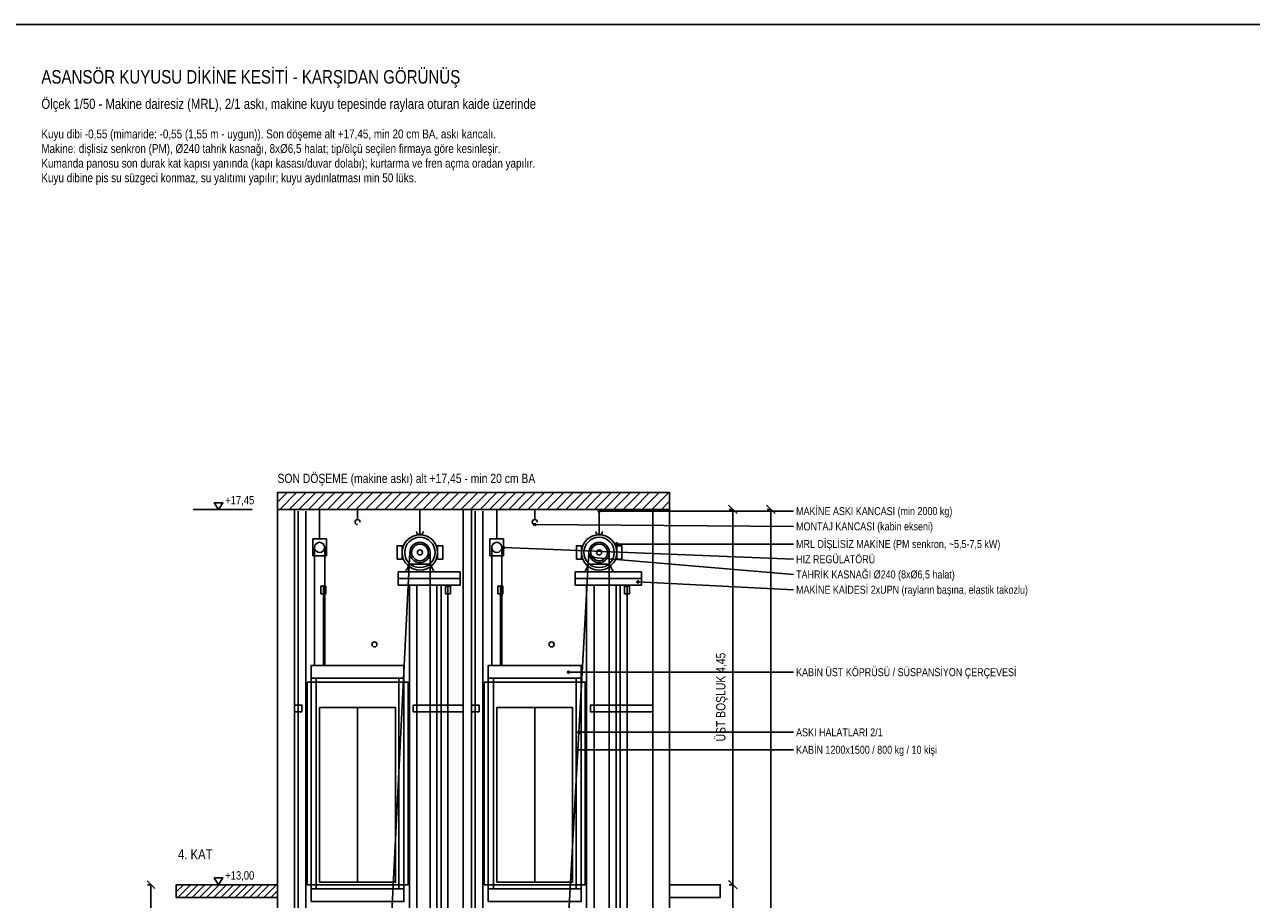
# Model space of a CAD drawing. Header units: centimetres. Extents: x 0 to 14545, y -30 to 2970.
# Tile 22 of 33: x 10925 to 12380, y 1932 to 2970. Entities that reach past the tile are written whole.
import ezdxf
from ezdxf.enums import TextEntityAlignment as Align

# ---------------------------------------------------------------- set-up
doc = ezdxf.new("R2010")
doc.units = ezdxf.units.CM
for name, color, linetype in [('ASN-BASLIK', 5, 'CONTINUOUS'), ('ASN-CERCEVE', 7, 'CONTINUOUS'), ('ASN-DUVAR', 7, 'CONTINUOUS'), ('ASN-HALAT', 6, 'CONTINUOUS'), ('ASN-KABIN', 5, 'CONTINUOUS'), ('ASN-KAPI', 3, 'CONTINUOUS'), ('ASN-KOT', 2, 'CONTINUOUS'), ('ASN-MOTOR', 6, 'CONTINUOUS'), ('ASN-OLCU', 3, 'CONTINUOUS'), ('ASN-RAY', 1, 'CONTINUOUS'), ('ASN-TARAMA', 8, 'CONTINUOUS'), ('ASN-UYARI', 1, 'CONTINUOUS'), ('ASN-YAZI', 4, 'CONTINUOUS')]:
    doc.layers.add(name, color=color, linetype=linetype)
doc.styles.get("Standard").update_dxf_attribs({"font": 'arial.ttf', "width": 0.8})

msp = doc.modelspace()

# ---------------------------------------------------------------- linework, layer by layer
at = {"layer": 'ASN-CERCEVE'}
for points in [[(0, 0), (14545, 0), (14545, 2970), (0, 2970)], [(100, 0), (14520, 0), (14520, 2970), (100, 2970)]]:
    msp.add_lwpolyline(points, close=True, dxfattribs=at)
at = {"layer": 'ASN-DUVAR'}
for p, q in [((11225, 595), (11225, 2395)), ((11245, 595), (11245, 2395)), ((11445, 595), (11445, 2395)), ((11455, 595), (11455, 2395)), ((11670, 595), (11670, 2395)), ((11690, 595), (11690, 2395))]:
    msp.add_line(p, q, dxfattribs=at)
msp.add_lwpolyline([(11225, 2395), (11690, 2395), (11690, 2415), (11225, 2415)], close=True, dxfattribs=at)
for points in [[(11225, 1935), (11105, 1935), (11105, 1950), (11225, 1950)], [(11690, 1935), (11750, 1935), (11750, 1950), (11690, 1950)]]:
    msp.add_lwpolyline(points, dxfattribs=at)
at = {"layer": 'ASN-HALAT'}
for p, q in [((11269, 2210), (11269, 2350)), ((11281, 2210), (11281, 2350)), ((11360.6, 1917.4), (11381.9, 2344)), ((11405.9, 934.6), (11405.9, 2344)), ((11479, 2210), (11479, 2350)), ((11491, 2210), (11491, 2350)), ((11570.6, 1917.4), (11594.4, 2344)), ((11618.4, 934.6), (11618.4, 2344)), ((11279.4, 2210), (11279.4, 2305)), ((11427.1, 934.6), (11427.1, 2305)), ((11489.4, 2210), (11489.4, 2305)), ((11639.6, 934.6), (11639.6, 2305))]:
    msp.add_line(p, q, dxfattribs=at)
for points in [[(11276.4, 2295), (11282.4, 2295), (11282.4, 2304), (11276.4, 2304)], [(11424.1, 2295), (11430.1, 2295), (11430.1, 2304), (11424.1, 2304)], [(11486.4, 2295), (11492.4, 2295), (11492.4, 2304), (11486.4, 2304)], [(11636.6, 2295), (11642.6, 2295), (11642.6, 2304), (11636.6, 2304)]]:
    msp.add_lwpolyline(points, close=True, dxfattribs=at)
at = {"layer": 'ASN-KABIN'}
for p, q in [((11265, 1945), (11265, 2195)), ((11271, 1945), (11271, 2195)), ((11369, 1945), (11369, 2195)), ((11375, 1945), (11375, 2195)), ((11475, 1945), (11475, 2195)), ((11481, 1945), (11481, 2195)), ((11579, 1945), (11579, 2195)), ((11585, 1945), (11585, 2195))]:
    msp.add_line(p, q, dxfattribs=at)
for points in [[(11265, 2195), (11375, 2195), (11375, 2210), (11265, 2210)], [(11475, 2195), (11585, 2195), (11585, 2210), (11475, 2210)], [(11260, 1950), (11380, 1950), (11380, 2190), (11260, 2190)], [(11470, 1950), (11590, 1950), (11590, 2190), (11470, 2190)], [(11265, 1930), (11375, 1930), (11375, 1945), (11265, 1945)], [(11475, 1930), (11585, 1930), (11585, 1945), (11475, 1945)]]:
    msp.add_lwpolyline(points, close=True, dxfattribs=at)
at = {"layer": 'ASN-KAPI'}
for p, q in [((11320, 1953), (11320, 2160)), ((11530, 1953), (11530, 2160))]:
    msp.add_line(p, q, dxfattribs=at)
for points in [[(11275, 1953), (11365, 1953), (11365, 2160), (11275, 2160)], [(11485, 1953), (11575, 1953), (11575, 2160), (11485, 2160)]]:
    msp.add_lwpolyline(points, close=True, dxfattribs=at)
at = {"layer": 'ASN-KOT'}
for p, q in [((11125, 2395), (11195, 2395)), ((11125, 1950), (11195, 1950))]:
    msp.add_line(p, q, dxfattribs=at)
for points in [[(11155, 2395), (11150, 2403), (11160, 2403)], [(11155, 1950), (11150, 1958), (11160, 1958)]]:
    msp.add_lwpolyline(points, close=True, dxfattribs=at)
at = {"layer": 'ASN-MOTOR'}
for p, q in [((11275, 2360), (11275, 2395)), ((11320, 2395), (11320, 2383)), ((11393.9, 2365), (11393.9, 2395)), ((11485, 2360), (11485, 2395)), ((11530, 2395), (11530, 2383)), ((11606.4, 2365), (11606.4, 2395)), ((11368, 2313), (11441.5, 2313)), ((11578, 2313), (11656.5, 2313))]:
    msp.add_line(p, q, dxfattribs=at)
for points in [[(11267, 2340), (11283, 2340), (11283, 2360), (11267, 2360)], [(11477, 2340), (11493, 2340), (11493, 2360), (11477, 2360)], [(11366.9, 2336), (11372.9, 2336), (11372.9, 2352), (11366.9, 2352)], [(11414.9, 2336), (11420.9, 2336), (11420.9, 2352), (11414.9, 2352)], [(11579.4, 2336), (11585.4, 2336), (11585.4, 2352), (11579.4, 2352)], [(11627.4, 2336), (11633.4, 2336), (11633.4, 2352), (11627.4, 2352)], [(11368, 2305), (11441.5, 2305), (11441.5, 2321), (11368, 2321)], [(11578, 2305), (11656.5, 2305), (11656.5, 2321), (11578, 2321)]]:
    msp.add_lwpolyline(points, close=True, dxfattribs=at)
for points in [[(11376.9, 2321), (11381.9, 2330), (11405.9, 2330), (11410.9, 2321)], [(11589.4, 2321), (11594.4, 2330), (11618.4, 2330), (11623.4, 2321)]]:
    msp.add_lwpolyline(points, dxfattribs=at)
for centre, radius in [((11393.9, 2344), 21), ((11393.9, 2344), 18), ((11606.4, 2344), 21), ((11606.4, 2344), 18), ((11275, 2350), 6), ((11393.9, 2344), 12), ((11393.9, 2344), 9.84), ((11393.9, 2344), 3), ((11485, 2350), 6), ((11606.4, 2344), 12), ((11606.4, 2344), 9.84), ((11606.4, 2344), 3), ((11340, 2235), 3), ((11550, 2235), 3)]:
    msp.add_circle(centre, radius, dxfattribs=at)
for centre, radius, start, end in [((11320, 2380), 3, 0, 270), ((11530, 2380), 3, 0, 270), ((11393.9, 2369), 4, 180, 360), ((11606.4, 2369), 4, 180, 360)]:
    msp.add_arc(centre, radius, start, end, dxfattribs=at)
at = {"layer": 'ASN-OLCU'}
for p, q in [((11770, 2390.1), (11760, 2399.9)), ((11765, 2395), (11760.6, 2395)), ((11765, 1950), (11765, 2395)), ((11815, 2390.1), (11805, 2399.9)), ((11810, 2395), (11805.6, 2395)), ((11810, 595), (11810, 2395)), ((11079.5, 1945.5), (11070.5, 1954.5)), ((11075, 1950), (11071, 1950)), ((11075, 1650), (11075, 1950)), ((11770, 1945), (11760, 1955)), ((11770, 1945), (11760, 1955)), ((11765, 1950), (11760.6, 1950)), ((11765, 1950), (11760.6, 1950)), ((11765, 750), (11765, 1950))]:
    msp.add_line(p, q, dxfattribs=at)
at = {"layer": 'ASN-RAY'}
for p, q in [((11249.6, 595), (11249.6, 2393)), ((11258.5, 595), (11258.5, 2393)), ((11459.6, 595), (11459.6, 2393)), ((11468.5, 595), (11468.5, 2393)), ((11381.5, 595), (11381.5, 2305)), ((11390.4, 595), (11390.4, 2305)), ((11414, 945.6), (11414, 2305)), ((11419, 945.6), (11419, 2305)), ((11591.5, 595), (11591.5, 2305)), ((11600.4, 595), (11600.4, 2305)), ((11626.5, 945.6), (11626.5, 2305)), ((11631.5, 945.6), (11631.5, 2305))]:
    msp.add_line(p, q, dxfattribs=at)
for points in [[(11245, 2155), (11254, 2155), (11254, 2163), (11245, 2163)], [(11445, 2155), (11386, 2155), (11386, 2163), (11445, 2163)], [(11455, 2155), (11464, 2155), (11464, 2163), (11455, 2163)], [(11670, 2155), (11596, 2155), (11596, 2163), (11670, 2163)]]:
    msp.add_lwpolyline(points, dxfattribs=at)
at = {"layer": 'ASN-TARAMA'}
for p, q in [((11225, 2403.7), (11236.3, 2415)), ((11227.6, 2395), (11247.6, 2415)), ((11238.9, 2395), (11258.9, 2415)), ((11250.3, 2395), (11270.3, 2415)), ((11261.6, 2395), (11281.6, 2415)), ((11272.9, 2395), (11292.9, 2415)), ((11284.2, 2395), (11304.2, 2415)), ((11295.5, 2395), (11315.5, 2415)), ((11306.8, 2395), (11326.8, 2415)), ((11318.1, 2395), (11338.1, 2415)), ((11329.4, 2395), (11349.4, 2415)), ((11340.8, 2395), (11360.8, 2415)), ((11352.1, 2395), (11372.1, 2415)), ((11363.4, 2395), (11383.4, 2415)), ((11374.7, 2395), (11394.7, 2415)), ((11386, 2395), (11406, 2415)), ((11397.3, 2395), (11417.3, 2415)), ((11408.6, 2395), (11428.6, 2415)), ((11420, 2395), (11440, 2415)), ((11431.3, 2395), (11451.3, 2415)), ((11442.6, 2395), (11462.6, 2415)), ((11453.9, 2395), (11473.9, 2415)), ((11465.2, 2395), (11485.2, 2415)), ((11476.5, 2395), (11496.5, 2415)), ((11487.8, 2395), (11507.8, 2415)), ((11499.2, 2395), (11519.2, 2415)), ((11510.5, 2395), (11530.5, 2415)), ((11521.8, 2395), (11541.8, 2415)), ((11533.1, 2395), (11553.1, 2415)), ((11544.4, 2395), (11564.4, 2415)), ((11555.7, 2395), (11575.7, 2415)), ((11567, 2395), (11587, 2415)), ((11578.3, 2395), (11598.3, 2415)), ((11589.7, 2395), (11609.7, 2415)), ((11601, 2395), (11621, 2415)), ((11612.3, 2395), (11632.3, 2415)), ((11623.6, 2395), (11643.6, 2415)), ((11634.9, 2395), (11654.9, 2415)), ((11646.2, 2395), (11666.2, 2415)), ((11657.5, 2395), (11677.5, 2415)), ((11668.9, 2395), (11688.9, 2415)), ((11680.2, 2395), (11690, 2404.8)), ((11105, 1941.5), (11113.5, 1950)), ((11107, 1935), (11122, 1950)), ((11115.5, 1935), (11130.5, 1950)), ((11123.9, 1935), (11138.9, 1950)), ((11132.4, 1935), (11147.4, 1950)), ((11140.9, 1935), (11155.9, 1950)), ((11149.4, 1935), (11164.4, 1950)), ((11157.9, 1935), (11172.9, 1950)), ((11166.4, 1935), (11181.4, 1950)), ((11174.9, 1935), (11189.9, 1950)), ((11183.3, 1935), (11198.3, 1950)), ((11191.8, 1935), (11206.8, 1950)), ((11200.3, 1935), (11215.3, 1950)), ((11208.8, 1935), (11223.8, 1950)), ((11217.3, 1935), (11225, 1942.7))]:
    msp.add_line(p, q, dxfattribs=at)
at = {"layer": 'ASN-YAZI'}
for p, q in [((11606.4, 2393), (11837, 2393)), ((11530, 2377), (11837, 2374.9)), ((11493, 2350), (11837, 2335.9)), ((11627.4, 2354), (11837, 2354)), ((11599.2, 2338), (11837, 2317.9)), ((11652.5, 2309), (11837, 2299.8)), ((11570, 2202), (11837, 2202)), ((11582.5, 2130.7), (11837, 2130.7)), ((11580, 2110), (11837, 2110))]:
    msp.add_line(p, q, dxfattribs=at)
for centre in [(11606.4, 2393), (11530, 2377), (11493, 2350), (11627.4, 2354), (11599.2, 2338), (11652.5, 2309), (11570, 2202), (11582.5, 2130.7), (11580, 2110)]:
    msp.add_circle(centre, 1.2, dxfattribs=at)

# ---------------------------------------------------------------- texts
at = {"layer": 'ASN-BASLIK', "width": 0.8}
for s, height, p in [('ASANSÖR KUYUSU DİKİNE KESİTİ - KARŞIDAN GÖRÜNÜŞ', 16, (10945, 2900)), ('Ölçek 1/50 - Makine dairesiz (MRL), 2/1 askı, makine kuyu tepesinde raylara oturan kaide üzerinde', 12, (10945, 2870)), ('4. KAT', 12, (11107, 1980))]:
    msp.add_text(s, height=height, dxfattribs=at).set_placement(p)
at = {"layer": 'ASN-KOT', "width": 0.8}
for s, p in [('+17,45', (11163, 2398)), ('+13,00', (11163, 1953))]:
    msp.add_text(s, height=10, dxfattribs=at).set_placement(p, align=Align.BOTTOM_LEFT)
at = {"layer": 'ASN-OLCU', "width": 0.8}
msp.add_text('ÜST BOŞLUK 4,45', height=11, rotation=90, dxfattribs=at).set_placement((11759.5, 2172.5), align=Align.BOTTOM_CENTER)
at = {"layer": 'ASN-UYARI', "width": 0.8}
msp.add_text('SON DÖŞEME (makine askı) alt +17,45 - min 20 cm BA', height=11, dxfattribs=at).set_placement((11225, 2423), align=Align.BOTTOM_LEFT)
at = {"layer": 'ASN-YAZI', "width": 0.8}
for s, p in [('Kuyu dibi -0,55 (mimaride: -0,55 (1,55 m - uygun)). Son döşeme alt +17,45, min 20 cm BA, askı kancalı.', (10945, 2835)), ('Makine: dişlisiz senkron (PM), %%c240 tahrik kasnağı, 8x%%c6,5 halat; tip/ölçü seçilen firmaya göre kesinleşir.', (10945, 2817.7)), ('Kumanda panosu son durak kat kapısı yanında (kapı kasası/duvar dolabı); kurtarma ve fren açma oradan yapılır.', (10945, 2800.3)), ('Kuyu dibine pis su süzgeci konmaz, su yalıtımı yapılır; kuyu aydınlatması min 50 lüks.', (10945, 2783))]:
    msp.add_text(s, height=10.5, dxfattribs=at).set_placement(p)
for s, p in [('MAKİNE ASKI KANCASI (min 2000 kg)', (11840, 2393)), ('MONTAJ KANCASI (kabin ekseni)', (11840, 2374.9)), ('MRL DİŞLİSİZ MAKİNE (PM senkron, ~5,5-7,5 kW)', (11840, 2354)), ('HIZ REGÜLATÖRÜ', (11840, 2335.9)), ('TAHRİK KASNAĞI %%c240 (8x%%c6,5 halat)', (11840, 2317.9)), ('MAKİNE KAİDESİ 2xUPN (rayların başına, elastik takozlu)', (11840, 2299.8)), ('KABİN ÜST KÖPRÜSÜ / SÜSPANSİYON ÇERÇEVESİ', (11840, 2202)), ('ASKI HALATLARI 2/1', (11840, 2130.7)), ('KABİN 1200x1500 / 800 kg / 10 kişi', (11840, 2110))]:
    msp.add_text(s, height=9.5, dxfattribs=at).set_placement(p, align=Align.MIDDLE_LEFT)

doc.saveas('drawing.dxf')
